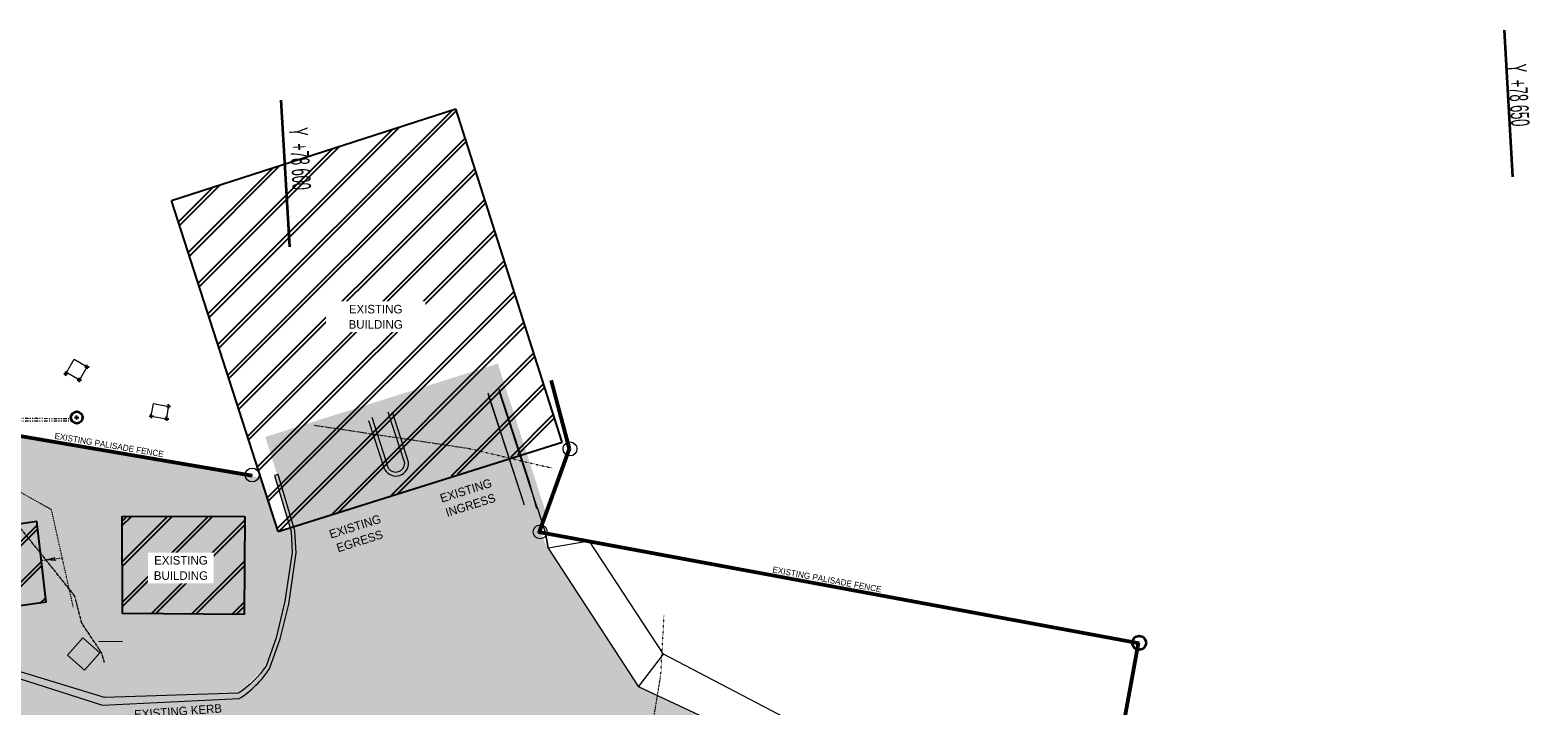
# Model space of a CAD drawing. Header units: millimetres. Extents: x -738537 to 1850049, y -250217 to 604013.
# Tile 175 of 204: x -78726 to -17193, y 78177 to 105767. Entities that reach past the tile are written whole.
import ezdxf

# ---------------------------------------------------------------- set-up
doc = ezdxf.new("R2010")
doc.units = ezdxf.units.MM
doc.header["$MEASUREMENT"] = 0
doc.set_wipeout_variables(frame=1)
for name, pattern in [('DOT', [0.25, 0, -0.25]), ('small dashed', [180, 100, -80]), ('Triple Dashed', [390, 140, -60, 35, -60, 35, -60]), ('Wipeout_Contour', [1000, 0, -1000])]:
    doc.linetypes.add(name, pattern=pattern)
for name, color, linetype, lineweight in [('0_Pen_No__128', 9, 'Continuous', 0), ('A_SITE 3D_Pen_No__128', 9, 'Continuous', 0), ('A_SITE 3D_Pen_No__4', 7, 'Continuous', 5), ('A_SURVEY_Pen_No__1', 214, 'Continuous', 35), ('A_SURVEY_Pen_No__2', 1, 'Continuous', 25), ('A_SURVEY_Pen_No__6', 7, 'Continuous', 5), ('BUILDING_Pen_No__15', 7, 'Continuous', 20), ('BUILDING_Pen_No__2', 1, 'Continuous', 25), ('ELECTRICAL LINE_Pen_No__1', 214, 'Continuous', 35), ('GRID_Pen_No__1', 214, 'Continuous', 35), ('GRID_Pen_No__6', 7, 'Continuous', 5), ('PALLISADE FENCE_Pen_No__1', 214, 'Continuous', 35), ('SEWER LINE_Pen_No__1', 214, 'Continuous', 35), ('SEWER LINE_Pen_No__4', 5, 'Continuous', 5), ('SPLITPOLE FENCE_Pen_No__2', 1, 'Continuous', 25), ('STORMWATER LINE_Pen_No__3', 30, 'Continuous', 15), ('TOPO_Pen_No__15', 7, 'Continuous', 20), ('UNKNOWN LINE_Pen_No__5', 4, 'Continuous', 5)]:
    doc.layers.add(name, color=color, linetype=linetype, lineweight=lineweight)
for name, color, linetype, lineweight, true_color in [('A_SURVEY_Pen_No__171', 7, 'Continuous', 0, 0xdadada), ('ELECTRICAL LINE_Pen_No__33', 7, 'Continuous', 0, 0xffaffa), ('SEWER LINE_Pen_No__10', 7, 'Continuous', 20, 0x996633), ('TELKOM LINE_Pen_No__30', 7, 'Continuous', 13, 0x21e600), ('TELKOM LINE_Pen_No__7', 7, 'Continuous', 5, 0x9f07ff)]:
    doc.layers.add(name, color=color, linetype=linetype, lineweight=lineweight, true_color=true_color)
doc.styles.add('GENERATED_STYLE_1', font='GOTHIC.TTF')
doc.styles.add('GENERATED_STYLE_2', font='arial.ttf')
pattern_1 = [(45, (0, 0), (-827.315, 827.315), []), (45, (-91.9, 91.9), (-827.315, 827.315), [])]

msp = doc.modelspace()

# ---------------------------------------------------------------- hatches: boundary and pattern name
at = {"layer": '0_Pen_No__128', "linetype": 'Continuous', "lineweight": 0}
h = msp.add_hatch(dxfattribs=at)
h.set_pattern_fill('PATTERN__PAVING', color=9, style=0, pattern_type=2)
h.set_pattern_definition([(0, (20053.95, 1033.6), (0, 400), [300, -100]), (0, (20353.95, 1133.6), (0, 400), [300, -100]), (0, (20253.95, 1233.6), (0, 400), [300, -100]), (0, (20153.95, 1333.6), (0, 400), [300, -100]), (90, (20253.95, 1033.6), (-400, 0), [300, -100]), (90, (20153.95, 1133.6), (-400, 0), [300, -100]), (90, (20053.95, 1233.6), (-400, 0), [300, -100]), (90, (20353.95, 1333.6), (-400, 0), [300, -100])])
h.paths.add_polyline_path([(-96099.3, 84189.8), (-96119.8, 84011), (-92359.9, 82978.5), (-91888.6, 81272.2), (-88610.3, 78611.4), (-84196.5, 74302.6), (-77506.5, 72518.4, -0.4934204), (-77845.8, 68374.4), (-81676.1, 65090.7), (-81731.7, 64700.4), (-77677.9, 68281.3, 0.4694837), (-77323.3, 72654), (-83985.4, 74467.2), (-88495.8, 78785.4), (-91702.8, 81394), (-92211.2, 83105.1)])
at = {"layer": 'A_SITE 3D_Pen_No__128', "linetype": 'Continuous', "lineweight": 0}
h = msp.add_hatch(dxfattribs=at)
h.set_pattern_fill('GRASS', color=9, style=0, pattern_type=2)
h.set_pattern_definition([(90, (20053.95, 1033.6), (-900, 0), [129.9038, -389.7114]), (90, (20503.95, 1293.4), (-900, 0), [129.9038, -389.7114]), (30, (20053.95, 1033.6), (-450, 779.423), [129.9038, -389.7114]), (30, (20053.95, 1553.2), (-450, 779.423), [129.9038, -389.7114]), (150, (20053.95, 1033.6), (450, 779.423), [129.9038, -389.7114]), (150, (20053.95, 1553.2), (450, 779.423), [129.9038, -389.7114])])
h.paths.add_polyline_path([(-92558.1, 76845.6), (-86835, 76330.4), (-81676.1, 65090.7), (-77829.4, 68388.4, 0.4934536), (-77506.5, 72518.4), (-84295.1, 74560.3), (-88610.3, 78611.4), (-91888.6, 81272.2), (-92410.1, 83160.6), (-96099.3, 84189.8), (-96185.9, 83435.6), (-91939.4, 80980.4)])
at = {"layer": 'A_SURVEY_Pen_No__171', "linetype": 'Continuous', "lineweight": 0, "true_color": 0xdadada}
h = msp.add_hatch(dxfattribs=at)
h.set_pattern_fill('GRASS', color=254, style=0, pattern_type=2)
h.set_pattern_definition([(90, (0, 0), (-900, 0), [129.9038, -389.7114]), (90, (450, 259.8), (-900, 0), [129.9038, -389.7114]), (30, (0, 0), (-450, 779.423), [129.9038, -389.7114]), (30, (0, 519.6), (-450, 779.423), [129.9038, -389.7114]), (150, (0, 0), (450, 779.423), [129.9038, -389.7114]), (150, (0, 519.6), (450, 779.423), [129.9038, -389.7114])])
h.paths.add_polyline_path([(-113746.4, 89336.2), (-113721, 89637.2), (-107136.6, 91911.2), (-86105.8, 96570.5), (-80902.9, 97400.7), (-79768.3, 89278.7), (-69316.2, 87490.5), (-68608.5, 85290), (-68114.4, 85446), (-68067.7, 85290.9), (-68029.1, 84441.7), (-68335.9, 82451), (-68681.2, 80958.8), (-69095.9, 79803.2), (-70204.6, 78698.1), (-75732.7, 78526.5), (-80513.2, 80041.5), (-80949.5, 80226.9), (-84735.5, 83025.2), (-85281.8, 83645.1), (-85618.3, 84456.7), (-85618.3, 85412.2), (-84330.3, 86367.7), (-84330.3, 92329), (-97876.4, 92317.2), (-98743.1, 87655), (-99223.8, 87708.9), (-99223.8, 92257.2), (-106128.8, 90727.4), (-106250.4, 88496.2)])
at = {"layer": 'A_SURVEY_Pen_No__2', "linetype": 'Continuous', "lineweight": 25}
h = msp.add_hatch(dxfattribs=at)
h.set_pattern_fill('HATCH__DOUBLE_LRG', color=1, style=0, pattern_type=2)
h.set_pattern_definition(pattern_1)
h.paths.add_polyline_path([(-72958, 98813.7), (-68608.5, 85290), (-57038.8, 89011.1), (-61388.3, 102534.8)])
h = msp.add_hatch(dxfattribs=at)
h.set_pattern_fill('HATCH__DOUBLE_LRG', color=1, style=0, pattern_type=2)
h.set_pattern_definition(pattern_1)
h.paths.add_polyline_path([(-82104.2, 85179), (-81627.3, 81921), (-78069.2, 82405), (-78458.8, 85712.1)])
h = msp.add_hatch(dxfattribs=at)
h.set_pattern_fill('HATCH__DOUBLE_LRG', color=1, style=0, pattern_type=2)
h.set_pattern_definition(pattern_1)
h.paths.add_polyline_path([(-74964.7, 85918), (-74957.6, 81941.9), (-69997.4, 81905.2), (-69965.7, 85903.5)])

# ---------------------------------------------------------------- linework, layer by layer
at = {"layer": 'A_SURVEY_Pen_No__1', "color": 251, "linetype": 'Continuous', "lineweight": 20, "true_color": 0x636466}
for centre in [(-56691.9, 88666.2), (-69662.4, 87603.6), (-57910.5, 85281)]:
    msp.add_circle(centre, 284.1, dxfattribs=at)
at = {"layer": 'A_SURVEY_Pen_No__1', "color": 214, "linetype": 'Continuous', "lineweight": 35}
msp.add_circle((-33461.8, 80750), 284.1, dxfattribs=at)
at = {"layer": 'BUILDING_Pen_No__15', "color": 7, "linetype": 'Continuous', "lineweight": 20}
for p, q in [((-58553.5, 86366.1), (-60022.6, 90859.5)), ((-58354.2, 87258.9), (-59581.3, 91025)), ((-58049.8, 86314.8), (-58354.2, 87258.9)), ((-57697.4, 85233.1), (-57581.6, 84608.7))]:
    msp.add_line(p, q, dxfattribs=at)
at = {"layer": 'BUILDING_Pen_No__2', "color": 1, "linetype": 'Continuous', "lineweight": 25}
for p, q in [((-72958, 98813.7), (-61352.6, 102552.6)), ((-57018.5, 88948), (-61352.6, 102552.6)), ((-68608.5, 85290), (-72958, 98813.7)), ((-68608.5, 85290), (-57018.5, 88948)), ((-82104.2, 85179), (-78458.8, 85712.1)), ((-78069.2, 82405), (-78458.8, 85712.1)), ((-74957.6, 81941.9), (-74964.7, 85918)), ((-74964.7, 85918), (-69965.7, 85903.5)), ((-69965.7, 85903.5), (-69997.4, 81905.2)), ((-78069.2, 82405), (-81627.3, 81921)), ((-69997.4, 81905.2), (-74957.6, 81941.9))]:
    msp.add_line(p, q, dxfattribs=at)
at = {"layer": 'ELECTRICAL LINE_Pen_No__1', "color": 18, "linetype": 'DOT', "lineweight": 18, "true_color": 0x000000}
for p, q in [((-67154.6, 89640.2), (-60830, 88689.9)), ((-67154.6, 89640.2), (-60830, 88689.9)), ((-60830, 88689.9), (-57418.3, 87883.4)), ((-60830, 88689.9), (-57418.3, 87883.4)), ((-77854.6, 86183.4), (-81425.2, 88192.7)), ((-76966.1, 82207.7), (-77854.6, 86183.4)), ((-77361.2, 84212.4), (-78269.5, 84105.4)), ((-77361.2, 84212.4), (-78269.5, 84105.4))]:
    msp.add_line(p, q, dxfattribs=at)
at = {"layer": 'ELECTRICAL LINE_Pen_No__1', "color": 18, "linetype": 'Continuous', "lineweight": 18, "true_color": 0x000000}
for p, q in [((-78038.6, 84132.6), (-77698, 84233.1)), ((-78038.6, 84132.6), (-77698, 84233.1)), ((-77684, 84113.9), (-78038.6, 84132.6)), ((-77684, 84113.9), (-78038.6, 84132.6))]:
    msp.add_line(p, q, dxfattribs=at)
at = {"layer": 'ELECTRICAL LINE_Pen_No__33', "color": 211, "linetype": 'DOT', "lineweight": 0, "true_color": 0xffaffa}
for p, q in [((-77854.6, 86183.4), (-81425.2, 88192.7)), ((-76966.1, 82207.7), (-77854.6, 86183.4))]:
    msp.add_line(p, q, dxfattribs=at)
at = {"layer": 'GRID_Pen_No__1', "color": 214, "linetype": 'Continuous', "lineweight": 35}
for p, q in [((-18213.6, 99776.4), (-18556.3, 105766.6)), ((-68132, 96920.4), (-68474.7, 102910.6))]:
    msp.add_line(p, q, dxfattribs=at)
at = {"layer": 'PALLISADE FENCE_Pen_No__1', "color": 18, "linetype": 'Continuous', "lineweight": 35, "true_color": 0x000000}
for p, q in [((-56744.2, 88668.5), (-57476.9, 91464.4)), ((-56691.9, 88666.2), (-57428.5, 91477)), ((-79768.3, 89278.7), (-69670.8, 87554.3)), ((-79723.9, 89321.8), (-69662.4, 87603.6)), ((-57977.5, 85242.6), (-56744.2, 88668.5)), ((-57910.5, 85281), (-56691.9, 88666.2)), ((-33520, 80710), (-57977.5, 85242.6)), ((-33461.8, 80750), (-57910.5, 85281)), ((-34191.2, 77049), (-33520, 80710)), ((-34133.6, 77085.7), (-33461.8, 80750))]:
    msp.add_line(p, q, dxfattribs=at)
at = {"layer": 'SEWER LINE_Pen_No__1', "color": 214, "linetype": 'Continuous', "lineweight": 35}
msp.add_circle((-76824.1, 89951.4), 239.4, dxfattribs=at)
at = {"layer": 'SEWER LINE_Pen_No__10', "color": 25, "linetype": 'Triple Dashed', "lineweight": 20, "true_color": 0x996633}
for p, q in [((-87905.3, 89945.8), (-77060.6, 89913.6)), ((-87905.3, 89844.4), (-77019.7, 89813.3))]:
    msp.add_line(p, q, dxfattribs=at)
at = {"layer": 'SEWER LINE_Pen_No__4', "color": 5, "linetype": 'Continuous', "lineweight": 5}
for p, q in [((-58359.2, 87345.7), (-59586.3, 91111.8)), ((-58553.5, 86366.1), (-60027.5, 90946.3)), ((-64098.6, 87871.8), (-64768.2, 89947)), ((-63439.4, 88079.8), (-64120.1, 90174.4)), ((-63281.9, 88128.9), (-63939.9, 90174.7)), ((-64245.5, 87813.4), (-64901.1, 89819.2)), ((-58044.8, 86228), (-58359.2, 87345.7)), ((-58049.8, 86314.8), (-57697.4, 85233.1)), ((-57581.6, 84608.7), (-57697.4, 85233.1)), ((-55905.8, 84904.9), (-57581.6, 84608.7)), ((-57581.6, 84608.7), (-53902.4, 78949.6)), ((-52877.3, 80290.4), (-55906, 84909.6)), ((-53902.4, 78949.6), (-52877.3, 80290.4)), ((-47621.4, 77536.1), (-52877.3, 80290.4)), ((-47811, 76122.9), (-53902.4, 78949.6))]:
    msp.add_line(p, q, dxfattribs=at)
for centre, radius, start, end in [((-63799.6, 88080.7), 519.9, 210.949245, 5.316482), ((-63804.6, 88088.8), 365.4, 216.434436, 358.588623)]:
    msp.add_arc(centre, radius, start, end, dxfattribs=at)
at = {"layer": 'SPLITPOLE FENCE_Pen_No__2', "color": 1, "linetype": 'Continuous', "lineweight": 25}
for p, q in [((-77355.1, 91739), (-77181.4, 91748.9)), ((-77263.3, 91657.2), (-77273.2, 91830.8)), ((-76488.5, 92016), (-76314.8, 92025.9)), ((-76396.7, 91934.1), (-76406.6, 92107.7)), ((-76804, 91473), (-76630.3, 91483)), ((-76712.2, 91391.2), (-76722.1, 91564.8)), ((-73073, 90319.3), (-73083, 90492.9)), ((-76911, 89946.4), (-76737.3, 89956.4)), ((-76819.2, 89864.6), (-76829.1, 90038.2)), ((-73867.4, 90006.4), (-73693.8, 90016.3)), ((-73775.6, 89924.5), (-73785.6, 90098.2)), ((-73240.9, 89893), (-73067.3, 89902.9)), ((-73164.8, 90401.1), (-72991.2, 90411.1)), ((-73149.1, 89811.1), (-73159.1, 89984.8))]:
    msp.add_line(p, q, dxfattribs=at)
at = {"layer": 'STORMWATER LINE_Pen_No__3', "color": 30, "linetype": 'Continuous', "lineweight": 15}
for p, q in [((-77246.3, 91785.5), (-76930.8, 92328.4)), ((-76930.8, 92328.4), (-76401.7, 92020.9)), ((-76717.2, 91478), (-77246.3, 91785.5)), ((-76717.2, 91478), (-76401.7, 92020.9)), ((-73780.6, 90011.3), (-73689, 90517.1)), ((-73689, 90517.1), (-73062.5, 90403.7)), ((-73780.6, 90011.3), (-73154.1, 89897.9)), ((-73154.1, 89897.9), (-73078, 90406.1))]:
    msp.add_line(p, q, dxfattribs=at)
at = {"layer": 'TELKOM LINE_Pen_No__30', "color": 82, "linetype": 'small dashed', "lineweight": 13, "true_color": 0x21e600}
for p, q in [((-76901.9, 82662.1), (-83115.7, 90429.8)), ((-76618.3, 81556.5), (-76901.9, 82662.1)), ((-75807.6, 80340.8), (-76618.3, 81556.5)), ((-75694.9, 79946.6), (-75807.6, 80340.8))]:
    msp.add_line(p, q, dxfattribs=at)
at = {"layer": 'TELKOM LINE_Pen_No__7', "color": 190, "linetype": 'DOT', "lineweight": 5, "true_color": 0x9f07ff}
for p, q in [((-76901.9, 82662.1), (-83115.7, 90429.8)), ((-76618.3, 81556.5), (-76901.9, 82662.1)), ((-75807.6, 80340.8), (-76618.3, 81556.5)), ((-75694.9, 79946.6), (-75807.6, 80340.8))]:
    msp.add_line(p, q, dxfattribs=at)
at = {"layer": 'TOPO_Pen_No__15', "color": 7, "linetype": 'Continuous', "lineweight": 20}
for p, q in [((-77194.7, 80251.4), (-76573.8, 80947.7)), ((-76573.8, 80947.7), (-75887.7, 80335.9)), ((-75925.4, 80824.8), (-74963, 80809.8)), ((-77194.7, 80251.4), (-76508.7, 79639.6)), ((-76508.7, 79639.6), (-75887.4, 80336.2))]:
    msp.add_line(p, q, dxfattribs=at)
at = {"layer": 'UNKNOWN LINE_Pen_No__5', "color": 4, "linetype": 'DOT', "lineweight": 5}
for p, q in [((-52987.9, 79422.6), (-52856.5, 81854.1)), ((-52987.9, 79422.6), (-52856.5, 81854.1)), ((-53449.8, 76641.7), (-52987.9, 79422.6)), ((-53449.8, 76641.7), (-52987.9, 79422.6))]:
    msp.add_line(p, q, dxfattribs=at)

# ---------------------------------------------------------------- texts
at = {"layer": 'A_SURVEY_Pen_No__6', "color": 7, "linetype": 'Continuous', "lineweight": 5, "char_height": 250, "attachment_point": 5, "style": 'GENERATED_STYLE_1'}
for insert, rotation in [((-75501.6, 88826.4), 350.309344), ((-46204, 83337.7), 349.500675)]:
    msp.add_mtext('\\A1;{\\pqc;\\fCentury Gothic|b0|i0|c0|p34;EXISTING PALISADE FENCE}', dxfattribs=dict(at, insert=insert, rotation=rotation))
at = {"layer": 'GRID_Pen_No__6', "color": 7, "linetype": 'Continuous', "lineweight": 5, "char_height": 750, "attachment_point": 7, "rotation": 273.274249, "style": 'GENERATED_STYLE_2'}
for s, insert in [('\\A1;{\\W0.500000x;\\pql;\\fArial|b0|i0|c0|p34;Y  +78 650}', (-18431.1, 104362.5)), ('\\A1;{\\W0.500000x;\\pql;\\fArial|b0|i0|c0|p34;Y  +78 600}', (-68164, 101766.9))]:
    msp.add_mtext(s, dxfattribs=dict(at, insert=insert))

# ---------------------------------------------------------------- next in the draw order: wipeouts: each hides what was drawn before it
at = {"color": 7, "linetype": 'Wipeout_Contour', "lineweight": 5, "ltscale": 456545.638644}
msp.add_wipeout([(-66650.5, 94690.9), (-62599.2, 94690.9), (-62599.2, 93435), (-66650.5, 93435)], dxfattribs=at).dxf.layer = 'A_SURVEY_Pen_No__6'
at = {"color": 7, "linetype": 'Wipeout_Contour', "lineweight": 5, "ltscale": 423636.570743}
msp.add_wipeout([(-62670.7, 86753), (-59400.7, 87785), (-59022.7, 86587.4), (-62292.7, 85555.3)], dxfattribs=at).dxf.layer = 'A_SURVEY_Pen_No__6'
at = {"color": 7, "linetype": 'Wipeout_Contour', "lineweight": 5, "ltscale": 429613.00351}
msp.add_wipeout([(-67194.8, 85285.3), (-63924.8, 86317.4), (-63546.8, 85119.7), (-66816.8, 84087.7)], dxfattribs=at).dxf.layer = 'A_SURVEY_Pen_No__6'
at = {"color": 7, "linetype": 'Wipeout_Contour', "lineweight": 5, "ltscale": 443471.819209}
msp.add_wipeout([(-73909.3, 84436.2), (-71234.5, 84436.2), (-71234.5, 83180.4), (-73909.3, 83180.4)], dxfattribs=at).dxf.layer = 'A_SURVEY_Pen_No__6'
at = {"color": 7, "linetype": 'Wipeout_Contour', "lineweight": 5, "ltscale": 426367.719863}
msp.add_wipeout([(-74420.7, 78141.4), (-71000.6, 78388.4), (-70955.4, 77762.1), (-74375.4, 77515.1)], dxfattribs=at).dxf.layer = 'A_SURVEY_Pen_No__6'

# ---------------------------------------------------------------- next in the draw order: hatches: boundary and pattern name
at = {"layer": 'A_SITE 3D_Pen_No__128', "linetype": 'Continuous', "lineweight": 0}
h = msp.add_hatch(dxfattribs=at)
h.set_pattern_fill('PATTERN__PAVING', color=9, style=0, pattern_type=2)
h.set_pattern_definition([(0, (20053.95, 1033.6), (0, 400), [300, -100]), (0, (20353.95, 1133.6), (0, 400), [300, -100]), (0, (20253.95, 1233.6), (0, 400), [300, -100]), (0, (20153.95, 1333.6), (0, 400), [300, -100]), (90, (20253.95, 1033.6), (-400, 0), [300, -100]), (90, (20153.95, 1133.6), (-400, 0), [300, -100]), (90, (20053.95, 1233.6), (-400, 0), [300, -100]), (90, (20353.95, 1333.6), (-400, 0), [300, -100])])
h.paths.add_polyline_path([(-113774.8, 89196.8), (-98783.8, 87454.8), (-99198.5, 85205.6), (-96185.9, 83435.6), (-95783.9, 86779.8), (-92399.2, 86367.7), (-92399.2, 91976.2), (-85899.2, 91976.2), (-85899.2, 84290.4, 0.116634), (-85562.7, 83478.7), (-84856.4, 82687.8), (-81078.9, 80039.2), (-80162.4, 79600.8), (-75775.8, 78209.1), (-70191.6, 78471.5, 0.1036834), (-68959.3, 79690.8), (-68528.6, 80917.5), (-68168.9, 82333.4), (-67867.6, 84420.9), (-67919, 85319.5), (-68602.9, 87625.8), (-68756.6, 87577.3), (-68067.7, 85290.9), (-68029.1, 84441.7), (-68335.9, 82451), (-68681.2, 80958.8), (-69095.9, 79803.2, -0.1004938), (-70228, 78696.8), (-75693.1, 78514.3), (-80076.9, 79856.2), (-80949.5, 80226.9), (-84735.5, 83025.2), (-85281.8, 83645.1, -0.117949), (-85618.3, 84456.7), (-85618.3, 85412.2), (-84330.3, 86367.7), (-84330.3, 92329), (-85618.3, 92329), (-85618.3, 92317.2), (-97876.4, 92317.2), (-98743.1, 87655), (-113758.4, 89337.5)])
h = msp.add_hatch(dxfattribs=at)
h.set_pattern_fill('HATCH__STONE', color=9, style=0, pattern_type=2)
h.set_pattern_definition([(45, (20053.95, 1383.6), (-111.36932, 111.36932), [0, -105, 0, -157.5]), (110, (20403.95, 1383.6), (148.00159, 53.86817), [0, -77, 0, -133])])
h.paths.add_polyline_path([(-92399.2, 91976.2), (-92399.2, 86367.7), (-92211.2, 83105.1), (-91702.8, 81394), (-88495.8, 78785.4), (-83985.4, 74467.2), (-77386.9, 72674, -0.490366), (-77693.6, 68304.7), (-77677.9, 68281.3), (-81731.7, 64700.4), (-82669.2, 58112.6), (-81098.6, 49918.9), (-81932.9, 43841.4), (-72744.5, 41287), (-70898.9, 49057.7), (-70640.2, 50105.4), (-75881.1, 51427.5), (-78565.6, 57816.5), (-78083, 63212.9), (-74828.2, 66023.3), (-69857.4, 69302.6), (-67249.5, 71515.2), (-33839.8, 64542.7), (-26294, 62204.9, -0.3705933), (-18479.5, 48222.7), (-20516, 36464.5), (-31678.4, -32829.8), (-23762.3, -34072.4), (-16488.5, 13069), (-16126.8, 13654.8, -0.6121698), (18400.2, 24926.8), (44928.1, 1928.6), (59754.9, -1655.8), (66431.1, 12848.8, 0.0526194), (34694.7, 41438.7), (14525.1, 53987.1), (2236.2, 60095.2), (-12268.3, 65886.3), (-22426.9, 70473.5), (-21400.4, 73732.7), (-34191.2, 77049), (-35844.4, 73561.5), (-45410.9, 75648.1), (-47811, 76122.9), (-53877.2, 78982.5), (-57604.9, 84607.4), (-57910.5, 85281), (-57653.5, 85995), (-59638.6, 92151.6), (-69130.1, 89157.6), (-67919, 85319.5), (-67867.6, 84420.9), (-68163.7, 82369.7), (-68528.6, 80917.5), (-68959.3, 79690.8), (-70191.6, 78471.5), (-75775.8, 78209.1), (-80162.4, 79600.8), (-81078.9, 80039.2), (-84856.4, 82687.8), (-85562.7, 83478.7, -0.116634), (-85899.2, 84290.4), (-85899.2, 86184), (-85899.2, 91976.2)])

# ---------------------------------------------------------------- next in the draw order: linework, layer by layer
at = {"layer": 'A_SITE 3D_Pen_No__4', "color": 7, "linetype": 'Continuous', "lineweight": 5}
msp.add_lwpolyline([(-80162.4, 79600.8), (-75775.8, 78209.1), (-70191.6, 78471.5, 0.1036834), (-68959.3, 79690.8), (-68528.6, 80917.5), (-68168.9, 82333.4), (-67867.6, 84420.9), (-67919, 85319.5), (-68602.9, 87625.8), (-68756.6, 87577.3), (-68067.7, 85290.9), (-68029.1, 84441.7), (-68335.9, 82451), (-68681.2, 80958.8), (-69095.9, 79803.2, -0.1004938), (-70228, 78696.8), (-75693.1, 78514.3), (-80076.9, 79856.2)], format="xyb", dxfattribs=at)

# ---------------------------------------------------------------- next in the draw order: texts
at = {"layer": 'A_SURVEY_Pen_No__6', "color": 7, "linetype": 'Continuous', "lineweight": 5, "char_height": 350, "attachment_point": 5, "line_spacing_factor": 1.070163, "style": 'GENERATED_STYLE_1'}
for insert, width in [((-64624.8, 94060.3), 4051.262), ((-72571.9, 83805.7), 2674.725)]:
    msp.add_mtext('\\A1;{\\pqc;\\fCentury Gothic|b0|i0|c0|p34;EXISTING BUILDING}', dxfattribs=dict(at, insert=insert, width=width))
at = {"layer": 'A_SURVEY_Pen_No__6', "color": 7, "linetype": 'Continuous', "lineweight": 5, "char_height": 350, "width": 3428.99, "attachment_point": 5, "rotation": 17.516304, "line_spacing_factor": 1.070163, "style": 'GENERATED_STYLE_1'}
for s, insert in [('\\A1;{\\pqc;\\fCentury Gothic|b0|i0|c0|p34;EXISTING INGRESS}', (-60845.9, 86667.7)), ('\\A1;{\\pqc;\\fCentury Gothic|b0|i0|c0|p34;EXISTING EGRESS}', (-65370, 85200))]:
    msp.add_mtext(s, dxfattribs=dict(at, insert=insert))
at = {"layer": 'A_SURVEY_Pen_No__6', "color": 7, "linetype": 'Continuous', "lineweight": 5, "insert": (-72687.8, 77949.1), "char_height": 350, "attachment_point": 5, "rotation": 4.130421, "style": 'GENERATED_STYLE_1'}
msp.add_mtext('\\A1;{\\pqc;\\fCentury Gothic|b0|i0|c0|p34;EXISTING KERB}', dxfattribs=at)

doc.saveas('drawing.dxf')
